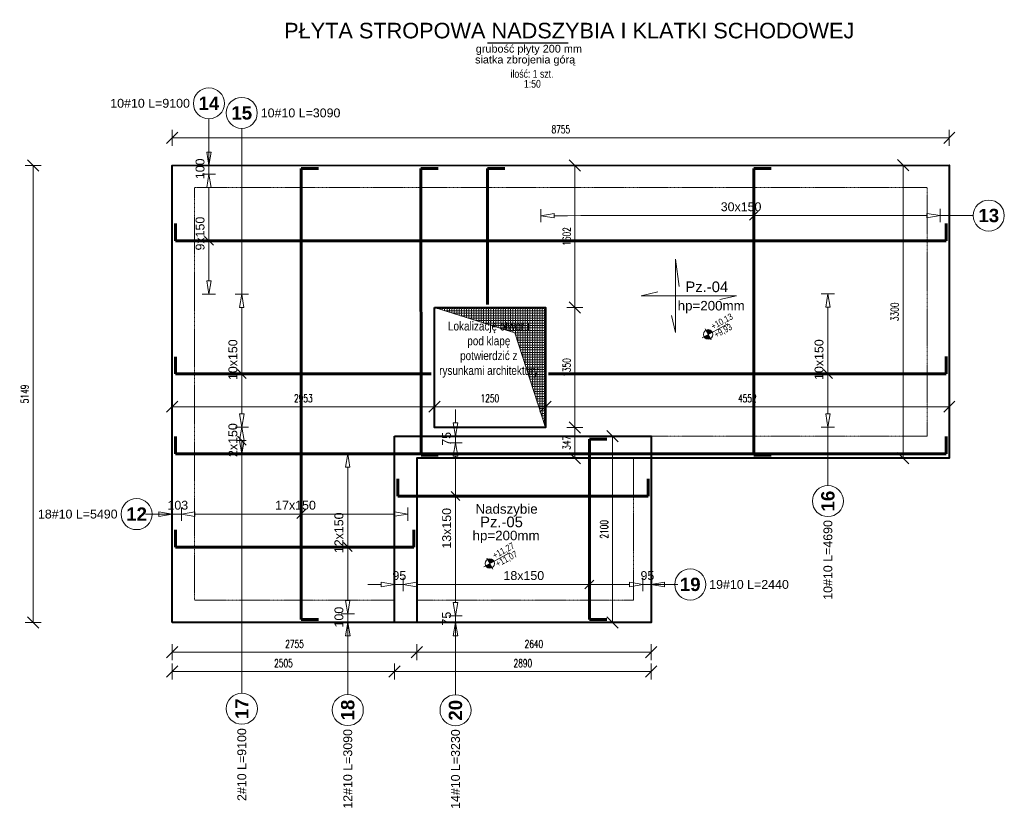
# Model space of a CAD drawing. Extents: x -1474 to 137527, y -471 to 75879.
# Tile 11 of 16: x 101253 to 112347, y 525 to 9385. Entities that reach past the tile are written whole.
import ezdxf

# ---------------------------------------------------------------- set-up
doc = ezdxf.new("R2010")
doc.units = 0
doc.header["$LTSCALE"] = 8
doc.header["$MEASUREMENT"] = 0
doc.linetypes.add('HIDDEN', pattern=[0.375, 0.25, -0.125])
doc.layers.add('AutoCAD_Structural_Detailing_rozkład powierzchniowy - pręty - dół', color=7, linetype='Continuous')
doc.layers.add('RCAD_opis rozkładu', color=7, linetype='Continuous')
for name, color, linetype, lineweight in [('P-Linia1', 3, 'Continuous', 40), ('P-Linia3', 6, 'Continuous', 60), ('P-Opis', 1, 'Continuous', 18), ('P-Przerywana', 13, 'HIDDEN', 9), ('P-Szraf', 251, 'Continuous', 5), ('P-Wymiar', 254, 'Continuous', 9)]:
    doc.layers.add(name, color=color, linetype=linetype, lineweight=lineweight)
doc.layers.add('RCAD_kontur płyty', color=163, linetype='Continuous', plot=False)
doc.styles.add('_Fd Opis', font='arial.ttf')
doc.styles.add('_Fdelita opis', font='arial.ttf')
doc.styles.add('ROMANS', font='romans.shx', dxfattribs={"width": 0.7})
doc.styles.add('style1', font='arial.ttf')
doc.styles.add('style3', font='arialbd.ttf')
doc.dimstyles.new('A50', dxfattribs={"dimscale": 50, "dimtxt": 1.75, "dimasz": 0.1, "dimexe": 0, "dimexo": 0, "dimgap": 1, "dimtad": 1, "dimdec": 4, "dimrnd": 0.1, "dimdsep": 46, "dimtxsty": 'ROMANS', "dimblk": '[[[[[[[[', "dimcen": 2, "dimdle": 2, "dimse1": 1, "dimse2": 1, "dimclrd": 256, "dimclrt": 1, "dimadec": 0, "dimazin": 0, "dimtfac": 1, "dimtdec": 4, "dimtix": 1, "dimtmove": 2, "dimatfit": 3, "dimldrblk": '[[[[[[[[', "dimfxl": 1, "dimtvp": 0.6, "dimtolj": 1, "dimlwd": -1, "dimarcsym": 0})

# ---------------------------------------------------------------- blocks, each defined once
blk = doc.blocks.new('daddad')
at = {"layer": 'P-Opis', "lineweight": 20}
for points in [[(-159, -799), (0, -1476), (0, 1476), (159, 377)], [(1791, -159), (2467, 0), (-1381, 0), (-705, 159)]]:
    blk.add_lwpolyline(points, dxfattribs=at)
blk = doc.blocks.new('A$C798F0764')
at = {"layer": 'P-Opis'}
h = blk.add_hatch(color=1, dxfattribs=at)
h.dxf.hatch_style = 1
h.paths.add_polyline_path([(87, -43), (-30, -160, 0.414214), (204, -160)])
h.paths.add_polyline_path([(-30, 74), (87, -43), (204, 74, 0.414214)])
at = {"layer": 'P-Opis', "color": 1}
for p, q in [((-80, -210), (636, 506)), ((-68, 111), (241, -198))]:
    blk.add_line(p, q, dxfattribs=at)
blk.add_circle((87, -43), 165, dxfattribs=at)
blk = doc.blocks.new('[[[[[[[[')
at = {"layer": 'P-Wymiar'}
for p, q in [((-12.7, -12.7), (12.7, 12.7)), ((0, 0), (-4.6, 0)), ((0, 18), (0, -18))]:
    blk.add_line(p, q, dxfattribs=at)
blk = doc.blocks.new('*D148')
at = {"layer": 'Defpoints', "color": 0, "transparency": 16777216}
for p in [(111727, 8055), (102972, 7744), (111727, 7745)]:
    blk.add_point(p, dxfattribs=at)
at = {"layer": 'P-Wymiar', "transparency": 16777216}
blk.add_line((102977, 8055), (111722, 8055), dxfattribs=at)
at = {"layer": 'P-Wymiar', "transparency": 16777216, "xscale": 5, "yscale": 5, "zscale": 5, "rotation": 180}
blk.add_blockref('[[[[[[[[', (102972, 8055), dxfattribs=at)
at = {"layer": 'P-Wymiar', "transparency": 16777216, "xscale": 5, "yscale": 5, "zscale": 5}
blk.add_blockref('[[[[[[[[', (111727, 8055), dxfattribs=at)
at = {"layer": 'P-Wymiar', "color": 1, "transparency": 16777216, "insert": (107350, 8149), "char_height": 87.5, "attachment_point": 5, "style": 'ROMANS'}
blk.add_mtext('\\A1;8755', dxfattribs=at)
blk = doc.blocks.new('*D149')
at = {"layer": 'Defpoints', "color": 0, "transparency": 16777216}
for p in [(111727, 7745), (111206, 4445), (111727, 4445)]:
    blk.add_point(p, dxfattribs=at)
at = {"layer": 'P-Wymiar', "transparency": 16777216}
blk.add_line((111206, 7740), (111206, 4450), dxfattribs=at)
at = {"layer": 'P-Wymiar', "transparency": 16777216, "xscale": 5, "yscale": 5, "zscale": 5}
for p, rotation in [((111206, 7745), 90), ((111206, 4445), 270)]:
    blk.add_blockref('[[[[[[[[', p, dxfattribs=dict(at, rotation=rotation))
at = {"layer": 'P-Wymiar', "color": 1, "transparency": 16777216, "insert": (111112, 6095), "char_height": 87.5, "attachment_point": 5, "rotation": 90, "style": 'ROMANS'}
blk.add_mtext('\\A1;3300', dxfattribs=at)
blk = doc.blocks.new('*D150')
at = {"layer": 'Defpoints', "color": 0, "transparency": 16777216}
for p in [(108367, 4695), (107932, 2595), (108367, 2595)]:
    blk.add_point(p, dxfattribs=at)
at = {"layer": 'P-Wymiar', "transparency": 16777216}
blk.add_line((107932, 4690), (107932, 2600), dxfattribs=at)
at = {"layer": 'P-Wymiar', "transparency": 16777216, "xscale": 5, "yscale": 5, "zscale": 5}
for p, rotation in [((107932, 4695), 90), ((107932, 2595), 270)]:
    blk.add_blockref('[[[[[[[[', p, dxfattribs=dict(at, rotation=rotation))
at = {"layer": 'P-Wymiar', "color": 1, "transparency": 16777216, "insert": (107838, 3645), "char_height": 87.5, "attachment_point": 5, "rotation": 90, "style": 'ROMANS'}
blk.add_mtext('\\A1;2100', dxfattribs=at)
blk = doc.blocks.new('*D151')
at = {"layer": 'Defpoints', "color": 0, "transparency": 16777216}
for p in [(102972, 2595), (105727, 2595), (105727, 2260)]:
    blk.add_point(p, dxfattribs=at)
at = {"layer": 'P-Wymiar', "transparency": 16777216}
blk.add_line((102977, 2260), (105722, 2260), dxfattribs=at)
at = {"layer": 'P-Wymiar', "transparency": 16777216, "xscale": 5, "yscale": 5, "zscale": 5, "rotation": 180}
blk.add_blockref('[[[[[[[[', (102972, 2260), dxfattribs=at)
at = {"layer": 'P-Wymiar', "transparency": 16777216, "xscale": 5, "yscale": 5, "zscale": 5}
blk.add_blockref('[[[[[[[[', (105727, 2260), dxfattribs=at)
at = {"layer": 'P-Wymiar', "color": 1, "transparency": 16777216, "insert": (104350, 2354), "char_height": 87.5, "attachment_point": 5, "style": 'ROMANS'}
blk.add_mtext('\\A1;2755', dxfattribs=at)
blk = doc.blocks.new('*D152')
at = {"layer": 'Defpoints', "color": 0, "transparency": 16777216}
for p in [(105727, 2595), (108367, 2595), (108367, 2260)]:
    blk.add_point(p, dxfattribs=at)
at = {"layer": 'P-Wymiar', "transparency": 16777216}
blk.add_line((105732, 2260), (108362, 2260), dxfattribs=at)
at = {"layer": 'P-Wymiar', "transparency": 16777216, "xscale": 5, "yscale": 5, "zscale": 5, "rotation": 180}
blk.add_blockref('[[[[[[[[', (105727, 2260), dxfattribs=at)
at = {"layer": 'P-Wymiar', "transparency": 16777216, "xscale": 5, "yscale": 5, "zscale": 5}
blk.add_blockref('[[[[[[[[', (108367, 2260), dxfattribs=at)
at = {"layer": 'P-Wymiar', "color": 1, "transparency": 16777216, "insert": (107047, 2354), "char_height": 87.5, "attachment_point": 5, "style": 'ROMANS'}
blk.add_mtext('\\A1;2640', dxfattribs=at)
blk = doc.blocks.new('*D153')
at = {"layer": 'Defpoints', "color": 0, "transparency": 16777216}
for p in [(105477, 2595), (108367, 2595), (105477, 2043)]:
    blk.add_point(p, dxfattribs=at)
at = {"layer": 'P-Wymiar', "transparency": 16777216}
blk.add_line((108362, 2043), (105482, 2043), dxfattribs=at)
at = {"layer": 'P-Wymiar', "transparency": 16777216, "xscale": 5, "yscale": 5, "zscale": 5, "rotation": 180}
blk.add_blockref('[[[[[[[[', (105477, 2043), dxfattribs=at)
at = {"layer": 'P-Wymiar', "transparency": 16777216, "xscale": 5, "yscale": 5, "zscale": 5}
blk.add_blockref('[[[[[[[[', (108367, 2043), dxfattribs=at)
at = {"layer": 'P-Wymiar', "color": 1, "transparency": 16777216, "insert": (106922, 2137), "char_height": 87.5, "attachment_point": 5, "style": 'ROMANS'}
blk.add_mtext('\\A1;2890', dxfattribs=at)
blk = doc.blocks.new('*D154')
at = {"layer": 'Defpoints', "color": 0, "transparency": 16777216}
for p in [(102972, 2595), (105477, 2595), (102972, 2043)]:
    blk.add_point(p, dxfattribs=at)
at = {"layer": 'P-Wymiar', "transparency": 16777216}
blk.add_line((105472, 2043), (102977, 2043), dxfattribs=at)
at = {"layer": 'P-Wymiar', "transparency": 16777216, "xscale": 5, "yscale": 5, "zscale": 5, "rotation": 180}
blk.add_blockref('[[[[[[[[', (102972, 2043), dxfattribs=at)
at = {"layer": 'P-Wymiar', "transparency": 16777216, "xscale": 5, "yscale": 5, "zscale": 5}
blk.add_blockref('[[[[[[[[', (105477, 2043), dxfattribs=at)
at = {"layer": 'P-Wymiar', "color": 1, "transparency": 16777216, "insert": (104225, 2137), "char_height": 87.5, "attachment_point": 5, "style": 'ROMANS'}
blk.add_mtext('\\A1;2505', dxfattribs=at)
blk = doc.blocks.new('*D155')
at = {"layer": 'Defpoints', "color": 0, "transparency": 16777216}
for p in [(101404, 7744), (102972, 7744), (102972, 2595)]:
    blk.add_point(p, dxfattribs=at)
at = {"layer": 'P-Wymiar', "transparency": 16777216}
blk.add_line((101404, 2600), (101404, 7739), dxfattribs=at)
at = {"layer": 'P-Wymiar', "transparency": 16777216, "xscale": 5, "yscale": 5, "zscale": 5}
for p, rotation in [((101404, 7744), 90), ((101404, 2595), 270)]:
    blk.add_blockref('[[[[[[[[', p, dxfattribs=dict(at, rotation=rotation))
at = {"layer": 'P-Wymiar', "color": 1, "transparency": 16777216, "insert": (101310, 5169), "char_height": 87.5, "attachment_point": 5, "rotation": 90, "style": 'ROMANS'}
blk.add_mtext('\\A1;5149', dxfattribs=at)
blk = doc.blocks.new('*D156')
at = {"layer": 'Defpoints', "color": 0, "transparency": 16777216}
for p in [(105926, 6142), (102972, 5554), (105926, 5026)]:
    blk.add_point(p, dxfattribs=at)
at = {"layer": 'P-Wymiar', "transparency": 16777216}
blk.add_line((102977, 5026), (105921, 5026), dxfattribs=at)
at = {"layer": 'P-Wymiar', "transparency": 16777216, "xscale": 5, "yscale": 5, "zscale": 5, "rotation": 180}
blk.add_blockref('[[[[[[[[', (102972, 5026), dxfattribs=at)
at = {"layer": 'P-Wymiar', "transparency": 16777216, "xscale": 5, "yscale": 5, "zscale": 5}
blk.add_blockref('[[[[[[[[', (105926, 5026), dxfattribs=at)
at = {"layer": 'P-Wymiar', "color": 1, "transparency": 16777216, "insert": (104449, 5120), "char_height": 87.5, "attachment_point": 5, "style": 'ROMANS'}
blk.add_mtext('\\A1;2953', dxfattribs=at)
blk = doc.blocks.new('*D157')
at = {"layer": 'Defpoints', "color": 0, "transparency": 16777216}
for p in [(105926, 6142), (107176, 5026), (107176, 4792)]:
    blk.add_point(p, dxfattribs=at)
at = {"layer": 'P-Wymiar', "transparency": 16777216}
blk.add_line((105931, 5026), (107171, 5026), dxfattribs=at)
at = {"layer": 'P-Wymiar', "transparency": 16777216, "xscale": 5, "yscale": 5, "zscale": 5, "rotation": 180}
blk.add_blockref('[[[[[[[[', (105926, 5026), dxfattribs=at)
at = {"layer": 'P-Wymiar', "transparency": 16777216, "xscale": 5, "yscale": 5, "zscale": 5}
blk.add_blockref('[[[[[[[[', (107176, 5026), dxfattribs=at)
at = {"layer": 'P-Wymiar', "color": 1, "transparency": 16777216, "insert": (106551, 5120), "char_height": 87.5, "attachment_point": 5, "style": 'ROMANS'}
blk.add_mtext('\\A1;1250', dxfattribs=at)
blk = doc.blocks.new('*D158')
at = {"layer": 'Defpoints', "color": 0, "transparency": 16777216}
for p in [(111727, 5026), (107176, 4792), (111727, 4848)]:
    blk.add_point(p, dxfattribs=at)
at = {"layer": 'P-Wymiar', "transparency": 16777216}
blk.add_line((107181, 5026), (111722, 5026), dxfattribs=at)
at = {"layer": 'P-Wymiar', "transparency": 16777216, "xscale": 5, "yscale": 5, "zscale": 5, "rotation": 180}
blk.add_blockref('[[[[[[[[', (107176, 5026), dxfattribs=at)
at = {"layer": 'P-Wymiar', "transparency": 16777216, "xscale": 5, "yscale": 5, "zscale": 5}
blk.add_blockref('[[[[[[[[', (111727, 5026), dxfattribs=at)
at = {"layer": 'P-Wymiar', "color": 1, "transparency": 16777216, "insert": (109451, 5120), "char_height": 87.5, "attachment_point": 5, "style": 'ROMANS'}
blk.add_mtext('\\A1;4552', dxfattribs=at)
blk = doc.blocks.new('*D159')
at = {"layer": 'Defpoints', "color": 0, "transparency": 16777216}
for p in [(106920, 7744), (106999, 6142), (107509, 6142)]:
    blk.add_point(p, dxfattribs=at)
at = {"layer": 'P-Wymiar', "transparency": 16777216}
blk.add_line((107509, 7739), (107509, 6147), dxfattribs=at)
at = {"layer": 'P-Wymiar', "transparency": 16777216, "xscale": 5, "yscale": 5, "zscale": 5}
for p, rotation in [((107509, 7744), 90), ((107509, 6142), 270)]:
    blk.add_blockref('[[[[[[[[', p, dxfattribs=dict(at, rotation=rotation))
at = {"layer": 'P-Wymiar', "color": 1, "transparency": 16777216, "insert": (107415, 6943), "char_height": 87.5, "attachment_point": 5, "rotation": 90, "style": 'ROMANS'}
blk.add_mtext('\\A1;1602', dxfattribs=at)
blk = doc.blocks.new('*D160')
at = {"layer": 'Defpoints', "color": 0, "transparency": 16777216}
for p in [(106999, 6142), (107176, 4792), (107509, 4792)]:
    blk.add_point(p, dxfattribs=at)
at = {"layer": 'P-Wymiar', "transparency": 16777216}
blk.add_line((107509, 6137), (107509, 4797), dxfattribs=at)
at = {"layer": 'P-Wymiar', "transparency": 16777216, "xscale": 5, "yscale": 5, "zscale": 5}
for p, rotation in [((107509, 6142), 90), ((107509, 4792), 270)]:
    blk.add_blockref('[[[[[[[[', p, dxfattribs=dict(at, rotation=rotation))
at = {"layer": 'P-Wymiar', "color": 1, "transparency": 16777216, "insert": (107415, 5467), "char_height": 87.5, "attachment_point": 5, "rotation": 90, "style": 'ROMANS'}
blk.add_mtext('\\A1;1350', dxfattribs=at)
blk = doc.blocks.new('*D161')
at = {"layer": 'Defpoints', "color": 0, "transparency": 16777216}
for p in [(107176, 4792), (107509, 4445), (108681, 4445)]:
    blk.add_point(p, dxfattribs=at)
at = {"layer": 'P-Wymiar', "transparency": 16777216}
blk.add_line((107509, 4787), (107509, 4450), dxfattribs=at)
at = {"layer": 'P-Wymiar', "transparency": 16777216, "xscale": 5, "yscale": 5, "zscale": 5}
for p, rotation in [((107509, 4792), 90), ((107509, 4445), 270)]:
    blk.add_blockref('[[[[[[[[', p, dxfattribs=dict(at, rotation=rotation))
at = {"layer": 'P-Wymiar', "color": 1, "transparency": 16777216, "insert": (107415, 4619), "char_height": 87.5, "attachment_point": 5, "rotation": 90, "style": 'ROMANS'}
blk.add_mtext('\\A1;347', dxfattribs=at)

msp = doc.modelspace()

# ---------------------------------------------------------------- hatches: boundary and pattern name
at = {"layer": 'P-Szraf'}
h = msp.add_hatch(dxfattribs=at)
h.set_pattern_fill('ANGLE', color=256, scale=100)
h.set_pattern_definition([(0, (0, 0), (0, 27.5), [20, -7.5]), (90, (0, 0), (-27.5, 2e-15), [20, -7.5])])
h.paths.add_polyline_path([(107175.56938, 4792.10617), (106832.66779, 5856.51378), (105925.56938, 6142.10617), (107175.56938, 6142.10617)])

# ---------------------------------------------------------------- linework, layer by layer
at = {"layer": 'AutoCAD_Structural_Detailing_rozkład powierzchniowy - pręty - dół', "color": 0, "lineweight": 60}
for p, q in [((104619.36616, 7709.12573), (104424.36616, 7709.09912)), ((104424.36616, 7709.09912), (104425.0593, 2630.22463)), ((105969.36615, 7709.30997), (105774.36615, 7709.28336)), ((105774.36615, 7709.28336), (105774.80685, 4480.09577)), ((106719.36614, 7709.41233), (106524.36614, 7709.38572)), ((106524.36614, 7709.38572), (106524.57511, 6178.18805)), ((109719.36611, 7709.82175), (109524.36611, 7709.79514)), ((109524.36611, 7709.79514), (109524.80682, 4480.60756)), ((103007.18609, 7089.29155), (103007.2127, 6894.29156)), ((111692.2127, 6895.47684), (111692.18609, 7090.47684)), ((103007.2127, 6894.29156), (111692.2127, 6895.47684)), ((103007.18609, 5589.29154), (103007.2127, 5394.29154)), ((111692.2127, 5395.47683), (111692.18609, 5590.47683)), ((103007.2127, 5394.29154), (105889.56938, 5394.68491)), ((107211.56938, 5394.86533), (111692.2127, 5395.47683)), ((103007.18609, 4689.29153), (103007.2127, 4494.29153)), ((107867.20118, 4660.09577), (107672.20118, 4660.09577)), ((107672.20118, 4660.09577), (107672.20118, 2630.04039)), ((111692.2127, 4495.47682), (111692.18609, 4690.47682)), ((103007.2127, 4494.29153), (111692.2127, 4495.47682)), ((105774.80685, 4480.09577), (105969.80685, 4480.12239)), ((109524.80682, 4480.60756), (109719.80681, 4480.63417)), ((105512.18966, 4215.06808), (105512.18966, 4020.06808)), ((108332.2127, 4020.06808), (108332.2127, 4215.06808)), ((105512.18966, 4020.06808), (108332.2127, 4020.06808)), ((103007.18609, 3639.29152), (103007.2127, 3444.29152)), ((105692.18966, 3444.65796), (105692.16305, 3639.65795)), ((103007.2127, 3444.29152), (105692.18966, 3444.65796)), ((104425.0593, 2630.22463), (104620.0593, 2630.25124)), ((107672.20118, 2630.04039), (107867.20118, 2630.04039))]:
    msp.add_line(p, q, dxfattribs=at)
at = {"layer": 'P-Linia1'}
msp.add_lwpolyline([(102972.2127, 2594.69749), (102972.2127, 7743.90094), (111727.2127, 7745.09577), (111727.2127, 4445.09577), (105727.18966, 4445.09577), (105727.18966, 2595.04039), (102972.2127, 2595.04039)], dxfattribs=at)
for points in [[(105925.56938, 6142.10617), (107175.56938, 6142.10617), (107175.56938, 4792.10617), (105925.56938, 4792.10617)], [(105477.18966, 4695.09577), (108367.2127, 4695.09577), (108367.2127, 2595.04039), (105477.18966, 2595.04039)]]:
    msp.add_lwpolyline(points, close=True, dxfattribs=at)
at = {"layer": 'P-Linia3', "color": 6, "linetype": 'Continuous', "lineweight": 30}
msp.add_line((106522.94927, 9123.94107), (107431.61233, 9123.94107), dxfattribs=at)
at = {"layer": 'P-Przerywana'}
for points in [[(103222.2127, 2845.04039), (103222.2127, 7493.93505), (111477.2127, 7495.06165), (111477.2127, 4695.09577), (105477.18966, 4695.09577), (105477.18966, 2845.04039)], [(105727.18966, 4445.09577), (108167.2127, 4445.09577), (108167.2127, 2845.04039), (105727.18966, 2845.04039)]]:
    msp.add_lwpolyline(points, close=True, dxfattribs=at)
at = {"layer": 'P-Szraf'}
msp.add_lwpolyline([(107175.56938, 4792.10617), (106832.66779, 5856.51378), (105925.56938, 6142.10617), (107175.56938, 6142.10617), (107175.56938, 4792.10617)], dxfattribs=at)
at = {"layer": 'RCAD_kontur płyty', "color": 0}
for p, q in [((102972.2127, 7743.90094), (111727.2127, 7745.09577)), ((102972.2127, 2595.04039), (102972.2127, 7743.90094)), ((111727.2127, 7745.09577), (111727.2127, 4445.09577)), ((105925.56938, 6142.10617), (107175.56938, 6142.10617)), ((105925.56938, 4792.10617), (105925.56938, 6142.10617)), ((107175.56938, 6142.10617), (107175.56938, 4792.10617)), ((107175.56938, 4792.10617), (105925.56938, 4792.10617)), ((105477.18966, 4695.09577), (108367.2127, 4695.09577)), ((105477.18966, 2595.04039), (105477.18966, 4695.09577)), ((108367.2127, 4695.09577), (108367.2127, 2595.04039)), ((111727.2127, 4445.09577), (105727.18966, 4445.09577)), ((105727.18966, 4445.09577), (105727.18966, 2595.04039)), ((105727.18966, 2595.04039), (102972.2127, 2595.04039)), ((108367.2127, 2595.04039), (105477.18966, 2595.04039))]:
    msp.add_line(p, q, dxfattribs=at)
at = {"layer": 'RCAD_opis rozkładu', "color": 8, "lineweight": 0}
for p, q in [((103384.993, 8267.71619), (103385.06448, 7743.95728)), ((103754.94469, 8159.31117), (103755.1992, 6294.39363)), ((103385.02354, 8043.95728), (103385.04401, 7893.95728)), ((103410.04401, 7893.96069), (103360.04401, 7893.95387)), ((103385.06448, 7743.95728), (103360.04401, 7893.95387)), ((103410.04401, 7893.96069), (103385.06448, 7743.95728)), ((103460.06448, 7743.96752), (103310.06448, 7743.94704)), ((103385.07808, 7644.34313), (103385.06448, 7743.95728)), ((103460.07807, 7644.35337), (103310.07808, 7644.3329)), ((103360.09855, 7494.33972), (103385.07808, 7644.34313)), ((103385.07808, 7644.34313), (103410.09855, 7494.34655)), ((103360.09855, 7494.33972), (103410.09855, 7494.34655)), ((103385.09855, 7494.34313), (103385.09855, 7494.34313)), ((103385.11902, 7344.34314), (103385.09855, 7494.34313)), ((103385.13949, 7194.34314), (103385.11902, 7344.34314)), ((107124.4285, 7252.49513), (107124.44897, 7102.49513)), ((109474.44554, 7127.81585), (109574.43189, 7227.82949)), ((109524.44554, 7127.82267), (109524.43189, 7227.82267)), ((111624.44893, 7103.10927), (111624.42846, 7253.10927)), ((103385.15996, 7044.34314), (103385.13949, 7194.34314)), ((107124.43874, 7177.49513), (107274.43532, 7202.5156)), ((107274.44215, 7152.5156), (107124.43874, 7177.49513)), ((107274.44215, 7152.5156), (107274.43532, 7202.5156)), ((107424.43873, 7177.53607), (107274.43873, 7177.5156)), ((107274.43873, 7177.5156), (107274.43873, 7177.5156)), ((107574.43873, 7177.55654), (107424.43873, 7177.53607)), ((107724.43873, 7177.57701), (107574.43873, 7177.55654)), ((107874.43873, 7177.59749), (107724.43873, 7177.57701)), ((108024.43873, 7177.61796), (107874.43873, 7177.59749)), ((108174.43873, 7177.63843), (108024.43873, 7177.61796)), ((108324.43872, 7177.6589), (108174.43873, 7177.63843)), ((108474.43872, 7177.67937), (108324.43872, 7177.6589)), ((108624.43872, 7177.69984), (108474.43872, 7177.67937)), ((108774.43872, 7177.72031), (108624.43872, 7177.69984)), ((108924.43872, 7177.74078), (108774.43872, 7177.72031)), ((109074.43872, 7177.76126), (108924.43872, 7177.74078)), ((109224.43872, 7177.78173), (109074.43872, 7177.76126)), ((109299.43872, 7177.79196), (109224.43872, 7177.78173)), ((109299.43872, 7177.79196), (109374.43872, 7177.8022)), ((109374.43872, 7177.8022), (109524.43871, 7177.82267)), ((109524.43871, 7177.82267), (109674.43871, 7177.84314)), ((109674.43871, 7177.84314), (109824.43871, 7177.86361)), ((109824.43871, 7177.86361), (109974.43871, 7177.88408)), ((109974.43871, 7177.88408), (110124.43871, 7177.90455)), ((110124.43871, 7177.90455), (110274.43871, 7177.92503)), ((110274.43871, 7177.92503), (110424.43871, 7177.9455)), ((110424.43871, 7177.9455), (110574.4387, 7177.96597)), ((110574.4387, 7177.96597), (110724.4387, 7177.98644)), ((110724.4387, 7177.98644), (110874.4387, 7178.00691)), ((110874.4387, 7178.00691), (111024.4387, 7178.02738)), ((111024.4387, 7178.02738), (111174.4387, 7178.04785)), ((111174.4387, 7178.04785), (111324.4387, 7178.06832)), ((111324.4387, 7178.06832), (111474.4387, 7178.0888)), ((111474.43528, 7203.0888), (111624.43869, 7178.10927)), ((111474.43528, 7203.0888), (111474.44211, 7153.0888)), ((111474.4387, 7178.0888), (111474.4387, 7178.0888)), ((111624.43869, 7178.10927), (111474.44211, 7153.0888)), ((111996.63452, 7178.16006), (111624.43869, 7178.10927)), ((103385.1702, 6969.34314), (103385.15996, 7044.34314)), ((103335.17361, 6944.33632), (103435.18726, 6844.34996)), ((103435.18043, 6894.34996), (103335.18043, 6894.33632)), ((103385.1702, 6969.34314), (103385.18043, 6894.34314)), ((103385.18043, 6894.34314), (103385.2009, 6744.34314)), ((103385.2009, 6744.34314), (103385.22137, 6594.34314)), ((103385.22137, 6594.34314), (103385.24185, 6444.34314)), ((103410.24185, 6444.34656), (103360.24185, 6444.33973)), ((103385.26232, 6294.34314), (103360.24185, 6444.33973)), ((103385.24185, 6444.34314), (103385.24185, 6444.34314)), ((103410.24185, 6444.34656), (103385.26232, 6294.34314)), ((103460.26232, 6294.35338), (103310.26232, 6294.33291)), ((103830.1992, 6294.40387), (103680.1992, 6294.3834)), ((103730.21967, 6144.39022), (103755.1992, 6294.39363)), ((103755.1992, 6294.39363), (103780.21967, 6144.39705)), ((110434.11606, 6295.30514), (110284.11607, 6295.28467)), ((110334.13654, 6145.29149), (110359.11606, 6295.2949)), ((110359.11606, 6295.2949), (110384.13654, 6145.29831)), ((103730.21967, 6144.39022), (103780.21967, 6144.39705)), ((103755.21967, 6144.39363), (103755.21967, 6144.39363)), ((103755.24014, 5994.39363), (103755.21967, 6144.39363)), ((110334.13654, 6145.29149), (110384.13654, 6145.29831)), ((110359.13654, 6145.2949), (110359.13654, 6145.2949)), ((110359.15701, 5995.2949), (110359.13654, 6145.2949)), ((103755.26062, 5844.39364), (103755.24014, 5994.39363)), ((110359.17748, 5845.29491), (110359.15701, 5995.2949)), ((103755.28109, 5694.39364), (103755.26062, 5844.39364)), ((110359.19795, 5695.29491), (110359.17748, 5845.29491)), ((103755.30156, 5544.39364), (103755.28109, 5694.39364)), ((110359.21842, 5545.29491), (110359.19795, 5695.29491)), ((103705.31521, 5444.38682), (103805.32885, 5344.40046)), ((103755.31179, 5469.39364), (103755.30156, 5544.39364)), ((103755.31179, 5469.39364), (103755.32203, 5394.39364)), ((110309.23207, 5445.28809), (110409.24572, 5345.30173)), ((110359.22866, 5470.29491), (110359.21842, 5545.29491)), ((110359.22866, 5470.29491), (110359.23889, 5395.29491)), ((103805.32203, 5394.40046), (103705.32203, 5394.38682)), ((103755.32203, 5394.39364), (103755.3425, 5244.39364)), ((110309.23889, 5395.28809), (110409.23889, 5395.30173)), ((110359.23889, 5395.29491), (110359.25936, 5245.29491)), ((103755.3425, 5244.39364), (103755.36297, 5094.39364)), ((110359.25936, 5245.29491), (110359.27983, 5095.29491)), ((103755.36297, 5094.39364), (103755.38344, 4944.39364)), ((106163.69568, 4995.09577), (106163.69568, 4845.09577)), ((110359.27983, 5095.29491), (110359.30031, 4945.29491)), ((103780.38344, 4944.39706), (103730.38344, 4944.39023)), ((103755.40391, 4794.39365), (103730.38344, 4944.39023)), ((103755.38344, 4944.39364), (103755.38344, 4944.39364)), ((103780.38344, 4944.39706), (103755.40391, 4794.39365)), ((110384.30031, 4945.29833), (110334.30031, 4945.2915)), ((110359.32078, 4795.29492), (110334.30031, 4945.2915)), ((110359.30031, 4945.29491), (110359.30031, 4945.29491)), ((110384.30031, 4945.29833), (110359.32078, 4795.29492)), ((103830.40391, 4794.40388), (103680.40391, 4794.38341)), ((103830.40391, 4794.40388), (103680.40391, 4794.38341)), ((103730.42439, 4644.39024), (103755.40391, 4794.39365)), ((103755.40391, 4794.39365), (103780.42438, 4644.39706)), ((106163.69568, 4695.09577), (106138.69568, 4845.09577)), ((106188.69568, 4845.09577), (106138.69568, 4845.09577)), ((106188.69568, 4845.09577), (106163.69568, 4695.09577)), ((110284.32078, 4795.28468), (110434.32078, 4795.30515)), ((110359.41053, 4137.64807), (110359.32078, 4795.29492)), ((103805.43121, 4594.40047), (103705.41756, 4694.38682)), ((106238.69568, 4695.09577), (106088.69568, 4695.09577)), ((106163.69568, 4620.06808), (106163.69568, 4695.09577)), ((103805.42438, 4644.40047), (103705.42439, 4644.38682)), ((103730.42439, 4644.39024), (103780.42438, 4644.39706)), ((103780.42438, 4644.39706), (103730.42439, 4644.39024)), ((103755.44486, 4494.39365), (103730.42439, 4644.39024)), ((103755.42439, 4644.39365), (103755.42439, 4644.39365)), ((103755.44486, 4494.39365), (103755.42439, 4644.39365)), ((103755.42439, 4644.39365), (103755.42439, 4644.39365)), ((103780.42438, 4644.39706), (103755.44486, 4494.39365)), ((106238.69568, 4620.06808), (106088.69568, 4620.06808)), ((106138.69568, 4470.06808), (106163.69568, 4620.06808)), ((106163.69568, 4620.06808), (106188.69568, 4470.06808)), ((103830.44486, 4494.40388), (103680.44486, 4494.38341)), ((103755.81267, 1799.29472), (103755.44486, 4494.39365)), ((105024.32314, 4494.56682), (104874.32315, 4494.54635)), ((104924.34362, 4344.55317), (104949.32314, 4494.55658)), ((104949.32314, 4494.55658), (104974.34362, 4344.56)), ((106138.69568, 4470.06808), (106188.69568, 4470.06808)), ((106163.69568, 4470.06808), (106163.69568, 4470.06808)), ((106163.69568, 4320.06808), (106163.69568, 4470.06808)), ((104924.34362, 4344.55317), (104974.34362, 4344.56)), ((104949.34362, 4344.55658), (104949.34362, 4344.55658)), ((104949.36409, 4194.55659), (104949.34362, 4344.55658)), ((106163.69568, 4170.06808), (106163.69568, 4320.06808)), ((104949.38456, 4044.55659), (104949.36409, 4194.55659)), ((106163.69568, 4020.06808), (106163.69568, 4170.06808)), ((104949.40503, 3894.55659), (104949.38456, 4044.55659)), ((106213.69568, 3970.06808), (106113.69568, 4070.06808)), ((106213.69568, 4020.06808), (106113.69568, 4020.06808)), ((106163.69568, 3870.06808), (106163.69568, 4020.06808)), ((102972.03584, 3890.93967), (102972.05632, 3740.93967)), ((103074.88723, 3890.95371), (103074.9077, 3740.95371)), ((104949.4255, 3744.55659), (104949.40503, 3894.55659)), ((105624.88721, 3891.30172), (105624.90768, 3741.30172)), ((102672.04608, 3815.89873), (102822.04608, 3815.9192)), ((102745.0245, 3815.90869), (102972.04608, 3815.93967)), ((102822.04267, 3840.9192), (102972.04608, 3815.93967)), ((102822.04267, 3840.9192), (102822.04949, 3790.9192)), ((102972.04608, 3815.93967), (102822.04949, 3790.9192)), ((103074.89746, 3815.95371), (102972.04608, 3815.93967)), ((103074.89746, 3815.95371), (103224.89405, 3840.97418)), ((103224.90088, 3790.97418), (103074.89746, 3815.95371)), ((103224.90088, 3790.97418), (103224.89405, 3840.97418)), ((103374.89746, 3815.99465), (103224.89746, 3815.97418)), ((103224.89746, 3815.97418), (103224.89746, 3815.97418)), ((103524.89746, 3816.01512), (103374.89746, 3815.99465)), ((103674.89746, 3816.03559), (103524.89746, 3816.01512)), ((103824.89746, 3816.05607), (103674.89746, 3816.03559)), ((103974.89746, 3816.07654), (103824.89746, 3816.05607)), ((104124.89745, 3816.09701), (103974.89746, 3816.07654)), ((104274.89745, 3816.11748), (104124.89745, 3816.09701)), ((104349.89745, 3816.12772), (104274.89745, 3816.11748)), ((104349.89745, 3816.12772), (104424.89745, 3816.13795)), ((104374.90428, 3766.13113), (104474.89063, 3866.14477)), ((104424.89063, 3866.13795), (104424.90428, 3766.13795)), ((104424.89745, 3816.13795), (104574.89745, 3816.15842)), ((104574.89745, 3816.15842), (104724.89745, 3816.17889)), ((104724.89745, 3816.17889), (104874.89745, 3816.19936)), ((104874.89745, 3816.19936), (105024.89745, 3816.21984)), ((105024.89745, 3816.21984), (105174.89745, 3816.24031)), ((105174.89745, 3816.24031), (105324.89744, 3816.26078)), ((105324.89744, 3816.26078), (105474.89744, 3816.28125)), ((105474.89403, 3841.28125), (105624.89744, 3816.30172)), ((105474.89403, 3841.28125), (105474.90085, 3791.28125)), ((105474.89744, 3816.28125), (105474.89744, 3816.28125)), ((105624.89744, 3816.30172), (105474.90085, 3791.28125)), ((106163.69568, 3720.06808), (106163.69568, 3870.06808)), ((104949.44597, 3594.55659), (104949.4255, 3744.55659)), ((106163.69568, 3645.06808), (106163.69568, 3720.06808)), ((104949.45621, 3519.55659), (104949.44597, 3594.55659)), ((106163.69568, 3645.06808), (106163.69568, 3570.06808)), ((106163.69568, 3570.06808), (106163.69568, 3420.06808)), ((104899.45962, 3494.54977), (104999.47327, 3394.56342)), ((104899.46644, 3444.54977), (104999.46644, 3444.56342)), ((104949.45621, 3519.55659), (104949.46644, 3444.55659)), ((104949.46644, 3444.55659), (104949.48691, 3294.55659)), ((106163.69568, 3420.06808), (106163.69568, 3270.06808)), ((104949.48691, 3294.55659), (104949.50739, 3144.5566)), ((106163.69568, 3270.06808), (106163.69568, 3120.06808)), ((104949.50739, 3144.5566), (104949.52786, 2994.5566)), ((106163.69568, 3120.06808), (106163.69568, 2970.06808)), ((105177.18966, 3023.53801), (105327.18966, 3023.53801)), ((105327.18966, 3048.53801), (105477.18966, 3023.53801)), ((105327.18966, 3048.53801), (105327.18966, 2998.53801)), ((105477.18966, 3023.53801), (105327.18966, 2998.53801)), ((105477.18966, 3098.53801), (105477.18966, 2948.53801)), ((105572.20118, 3023.53801), (105477.18966, 3023.53801)), ((105572.20118, 3098.53801), (105572.20118, 2948.53801)), ((105572.20118, 3023.53801), (105722.20118, 3048.53801)), ((105722.20118, 2998.53801), (105572.20118, 3023.53801)), ((105722.20118, 2998.53801), (105722.20118, 3048.53801)), ((105872.20118, 3023.53801), (105722.20118, 3023.53801)), ((105722.20118, 3023.53801), (105722.20118, 3023.53801)), ((106022.20118, 3023.53801), (105872.20118, 3023.53801)), ((106172.20118, 3023.53801), (106022.20118, 3023.53801)), ((106322.20118, 3023.53801), (106172.20118, 3023.53801)), ((106472.20118, 3023.53801), (106322.20118, 3023.53801)), ((106622.20118, 3023.53801), (106472.20118, 3023.53801)), ((106772.20118, 3023.53801), (106622.20118, 3023.53801)), ((106847.20118, 3023.53801), (106772.20118, 3023.53801)), ((106847.20118, 3023.53801), (106922.20118, 3023.53801)), ((106922.20118, 3023.53801), (107072.20118, 3023.53801)), ((107072.20118, 3023.53801), (107222.20118, 3023.53801)), ((107222.20118, 3023.53801), (107372.20118, 3023.53801)), ((107372.20118, 3023.53801), (107522.20118, 3023.53801)), ((107522.20118, 3023.53801), (107672.20118, 3023.53801)), ((107622.20118, 2973.53801), (107722.20118, 3073.53801)), ((107672.20118, 3073.53801), (107672.20118, 2973.53801)), ((107672.20118, 3023.53801), (107822.20118, 3023.53801)), ((107822.20118, 3023.53801), (107972.20118, 3023.53801)), ((107972.20118, 3023.53801), (108122.20118, 3023.53801)), ((108122.20118, 3048.53801), (108272.20118, 3023.53801)), ((108122.20118, 3048.53801), (108122.20118, 2998.53801)), ((108272.20118, 3023.53801), (108122.20118, 2998.53801)), ((108122.20118, 3023.53801), (108122.20118, 3023.53801)), ((108272.20118, 3098.53801), (108272.20118, 2948.53801)), ((108272.20118, 3023.53801), (108367.2127, 3023.53801)), ((108367.2127, 3098.53801), (108367.2127, 2948.53801)), ((108367.2127, 3023.53801), (108517.2127, 3048.53801)), ((108632.79837, 3023.53801), (108367.2127, 3023.53801)), ((108517.2127, 2998.53801), (108367.2127, 3023.53801)), ((108517.2127, 2998.53801), (108517.2127, 3048.53801)), ((108667.2127, 3023.53801), (108517.2127, 3023.53801)), ((104949.52786, 2994.5566), (104949.54833, 2844.5566)), ((106163.69568, 2970.06808), (106163.69568, 2820.06808)), ((104974.54833, 2844.56001), (104924.54833, 2844.55319)), ((104949.5688, 2694.5566), (104924.54833, 2844.55319)), ((104949.54833, 2844.5566), (104949.54833, 2844.5566)), ((104974.54833, 2844.56001), (104949.5688, 2694.5566)), ((106163.69568, 2670.06808), (106138.69568, 2820.06808)), ((106188.69568, 2820.06808), (106138.69568, 2820.06808)), ((106188.69568, 2820.06808), (106163.69568, 2670.06808)), ((106163.69568, 2820.06808), (106163.69568, 2820.06808)), ((104874.5688, 2694.54636), (105024.5688, 2694.56684)), ((104949.5688, 2694.5566), (104949.5824, 2594.93426)), ((106238.69568, 2670.06808), (106088.69568, 2670.06808)), ((106163.69568, 2670.06808), (106163.69568, 2595.04039)), ((105024.5824, 2594.9445), (104874.5824, 2594.92403)), ((104924.60287, 2444.93085), (104949.5824, 2594.93426)), ((104949.693, 1784.52097), (104949.5824, 2594.93426)), ((104949.5824, 2594.93426), (104974.60287, 2444.93768)), ((106238.69568, 2595.04039), (106088.69568, 2595.04039)), ((106138.69568, 2445.04039), (106163.69568, 2595.04039)), ((106163.69568, 1781.68032), (106163.69568, 2595.04039)), ((106163.69568, 2595.04039), (106188.69568, 2445.04039)), ((104924.60287, 2444.93085), (104974.60287, 2444.93768)), ((104949.62334, 2294.93427), (104949.60287, 2444.93427)), ((106138.69568, 2445.04039), (106188.69568, 2445.04039)), ((106163.69568, 2295.04039), (106163.69568, 2445.04039))]:
    msp.add_line(p, q, dxfattribs=at)
for centre in [(103384.96912, 8442.71619), (103754.9208, 8334.31117), (112171.63452, 7178.18395), (110359.43441, 3962.64807), (102570.0245, 3815.88481), (108807.79837, 3023.53801), (103755.83655, 1624.29472), (104949.71688, 1609.52098), (106163.69568, 1606.68032)]:
    msp.add_circle(centre, 175, dxfattribs=at)

# ---------------------------------------------------------------- block references
at = {"layer": 'P-Opis', "xscale": 0.28, "yscale": 0.28, "zscale": 0.28}
msp.add_blockref('daddad', (108640.21794, 6275.9655), dxfattribs=at)
at = {"layer": 'P-Opis', "color": 1, "xscale": 0.325, "yscale": 0.325, "zscale": 0.325, "rotation": 343.5684437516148}
for p in [(108986.84231, 5861.4901), (106526.25988, 3280.60045)]:
    msp.add_blockref('A$C798F0764', p, dxfattribs=at)

# ---------------------------------------------------------------- texts
at = {"layer": 'P-Linia1', "color": 3, "lineweight": 30, "style": '_Fdelita opis'}
for s, p in [('grubość płyty 200 mm', (106391.87369, 9014.403)), ('siatka zbrojenia górą', (106383.81656, 8891.93915))]:
    msp.add_text(s, height=87.5, dxfattribs=at).set_placement(p)
at = {"layer": 'P-Linia1', "color": 1, "lineweight": 30, "char_height": 87.5, "attachment_point": 1, "style": '_Fdelita opis'}
for s, insert in [('{\\W0.8;ilość: 1 szt.}', (106783.74822, 8818.69188)), ('{\\W0.8;1:50}', (106934.37258, 8706.59349))]:
    msp.add_mtext_dynamic_manual_height_columns(s, width=1933.9297709, gutter_width=12.5, heights=[0], dxfattribs=dict(at, insert=insert))
at = {"layer": 'P-Linia3', "color": 6, "lineweight": 30, "style": '_Fdelita opis'}
msp.add_text('PŁYTA STROPOWA NADSZYBIA I KLATKI SCHODOWEJ', height=175, dxfattribs=at).set_placement((104232.5168, 9174.69695))
at = {"layer": 'P-Opis', "color": 3, "char_height": 119.364, "attachment_point": 4, "style": '_Fd Opis'}
for s, insert in [('Pz.-04', (108753.8912, 6375.58038)), ('Pz.-05', (106440.77473, 3727.2833))]:
    msp.add_mtext(s, dxfattribs=dict(at, insert=insert))
at = {"layer": 'P-Opis', "attachment_point": 5, "style": '_Fd Opis'}
for s, insert, char_height in [('{\\H0.6667x;\\C1;hp=200mm}', (109044.17866, 6147.40632), 161.1414), ('{\\H0.6667x;\\W0.8;\\C1;Lokalizację otworu \\Ppod klapę\\Ppotwierdzić z \\Prysunkami architektury}', (106538.47034, 5669.11551), 150), ('{\\H0.6667x;\\C1;Nadszybie}', (106738.68209, 3858.20561), 161.1414), ('{\\H0.6667x;\\C1;hp=200mm}', (106733.05906, 3558.97125), 161.1414)]:
    msp.add_mtext(s, dxfattribs=dict(at, insert=insert, char_height=char_height))
at = {"layer": 'P-Opis', "color": 1, "char_height": 73.125, "attachment_point": 4, "rotation": 28.568443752, "style": '_Fd Opis'}
for s, insert in [('{\\W0.8;+10,13}', (109052.11988, 5918.92824)), ('{\\W0.8;+9,93}', (109086.23412, 5824.68249)), ('{\\W0.8;+11,27}', (106591.53745, 3338.03858)), ('{\\W0.8;+11,07}', (106625.65168, 3243.79283))]:
    msp.add_mtext(s, dxfattribs=dict(at, insert=insert))
at = {"layer": 'RCAD_opis rozkładu', "color": 2, "char_height": 100, "style": 'style1'}
for s, insert, attachment_point in [('10#10 L=9100', (102722.24743, 8442.71619), 5), ('10#10 L=3090', (104417.6425, 8334.31117), 5), ('95', (105452.69679, 3072.48071), 7), ('18x150', (106703.98836, 3072.48071), 7), ('95', (108247.70831, 3072.48071), 7), ('19#10 L=2440', (109470.52006, 3023.53801), 5)]:
    msp.add_mtext(s, dxfattribs=dict(at, insert=insert, attachment_point=attachment_point))
at = {"layer": 'RCAD_opis rozkładu', "color": 1, "char_height": 150, "attachment_point": 5, "style": 'style3'}
for s, insert in [('14', (103384.96912, 8442.71619)), ('15', (103754.9208, 8334.31117)), ('19', (108807.79837, 3023.53801))]:
    msp.add_mtext(s, dxfattribs=dict(at, insert=insert))
at = {"layer": 'RCAD_opis rozkładu', "color": 2, "char_height": 100, "style": 'style1'}
for s, insert, attachment_point, rotation in [('100', (103336.14299, 7588.55008), 7, 90.007819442), ('30x150', (109151.54664, 7226.68037), 7, 0.007819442), ('9x150', (103336.25262, 6785.26416), 7, 90.007819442), ('10x150', (103706.38864, 5326.17414), 7, 90.007819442), ('10x150', (110310.3055, 5327.07541), 7, 90.007819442), ('2x150', (103706.50692, 4459.462), 7, 90.007819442), ('75', (106113.90032, 4585.99257), 7, 90), ('103', (102917.70111, 3864.84085), 7, 0.007819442), ('17x150', (104131.67795, 3865.04064), 7, 0.007819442), ('18#10 L=5490', (101907.30281, 3815.79436), 5, 0.007819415), ('12x150', (104900.53305, 3376.33709), 7, 90.007819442), ('13x150', (106114.78709, 3426.85526), 7, 90), ('10#10 L=4690', (110359.52486, 3299.92639), 5, 90.007819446), ('100', (104900.64731, 2539.1453), 7, 90.007819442), ('75', (106113.90032, 2560.96488), 7, 90), ('2#10 L=9100', (103755.92245, 994.86089), 5, 90.007819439), ('12#10 L=3090', (104949.80732, 946.79929), 5, 90.007819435), ('14#10 L=3230', (106163.69568, 943.95863), 5, 90)]:
    msp.add_mtext(s, dxfattribs=dict(at, insert=insert, attachment_point=attachment_point, rotation=rotation))
at = {"layer": 'RCAD_opis rozkładu', "color": 1, "char_height": 150, "attachment_point": 5, "style": 'style3'}
for s, insert, rotation in [('13', (112171.63452, 7178.18395), 0.007819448), ('16', (110359.43441, 3962.64807), 90.007819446), ('12', (102570.0245, 3815.88481), 0.007819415), ('17', (103755.83655, 1624.29472), 90.007819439), ('18', (104949.71688, 1609.52098), 90.007819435), ('20', (106163.69568, 1606.68032), 90)]:
    msp.add_mtext(s, dxfattribs=dict(at, insert=insert, rotation=rotation))

# ---------------------------------------------------------------- dimensions: what is measured, and where the dimension line sits
at = {"layer": 'P-Wymiar'}
for base, p1, p2, picture, middle in [((111727.2127, 8055.1691), (102972.2127, 7743.90094), (111727.2127, 7745.09577), '*D148', (107349.7127, 8148.9191)), ((107175.56938, 5025.82546), (105925.56938, 6142.10617), (107175.56938, 4792.10617), '*D157', (106550.56938, 5119.57546)), ((105727.18966, 2260.08266), (102972.2127, 2595.04039), (105727.18966, 2595.04039), '*D151', (104349.70118, 2353.83266)), ((102972.2127, 2043.28094), (105477.18966, 2595.04039), (102972.2127, 2595.04039), '*D154', (104224.70118, 2137.03094)), ((105477.18966, 2043.28094), (108367.2127, 2595.04039), (105477.18966, 2595.04039), '*D153', (106922.20118, 2137.03094)), ((108367.2127, 2260.08266), (105727.18966, 2595.04039), (108367.2127, 2595.04039), '*D152', (107047.20118, 2353.83266))]:
    dim = msp.add_linear_dim(base=base, p1=p1, p2=p2, dimstyle='A50', dxfattribs=at)
    dim.commit()
    dim.dimension.update_dxf_attribs({"geometry": picture, "text_midpoint": middle})
for base, p1, p2, picture, middle in [((101404.1586, 7743.90084), (102972.2127, 2595.04039), (102971.51001, 7743.90084), '*D155', (101310.4086, 5169.47061)), ((107508.53733, 6142.10617), (106919.90358, 7744.4397), (106999.44679, 6142.10617), '*D159', (107414.78733, 6943.27293)), ((107508.53733, 4792.10617), (106999.44679, 6142.10617), (107175.56938, 4792.10617), '*D160', (107414.78733, 5467.10617)), ((107508.53733, 4445.09577), (107175.56938, 4792.10617), (108680.65084, 4445.09577), '*D161', (107414.78733, 4618.60097)), ((107931.90887, 2595.04039), (108367.2127, 4695.09577), (108367.2127, 2595.04039), '*D150', (107838.15887, 3645.06808))]:
    dim = msp.add_linear_dim(base=base, p1=p1, p2=p2, angle=90, dimstyle='A50', override={"dimdec": 0}, dxfattribs=at)
    dim.commit()
    dim.dimension.update_dxf_attribs({"geometry": picture, "text_midpoint": middle})
dim = msp.add_linear_dim(base=(111205.75683, 4445.09577), p1=(111727.2127, 7745.09577), p2=(111727.2127, 4445.09577), angle=90, dimstyle='A50', dxfattribs=at)
dim.commit()
dim.dimension.update_dxf_attribs({"geometry": '*D149', "text_midpoint": (111112.00683, 6095.09577)})
for base, p1, p2, picture, middle in [((105925.56938, 5025.82546), (102972.2127, 5553.69322), (105925.56938, 6142.10617), '*D156', (104448.89104, 5119.57546)), ((111727.2127, 5025.82546), (107175.56938, 4792.10617), (111727.2127, 4847.52298), '*D158', (109451.39104, 5119.57546))]:
    dim = msp.add_linear_dim(base=base, p1=p1, p2=p2, dimstyle='A50', override={"dimdec": 0}, dxfattribs=at)
    dim.commit()
    dim.dimension.update_dxf_attribs({"geometry": picture, "text_midpoint": middle})

doc.saveas('drawing.dxf')
